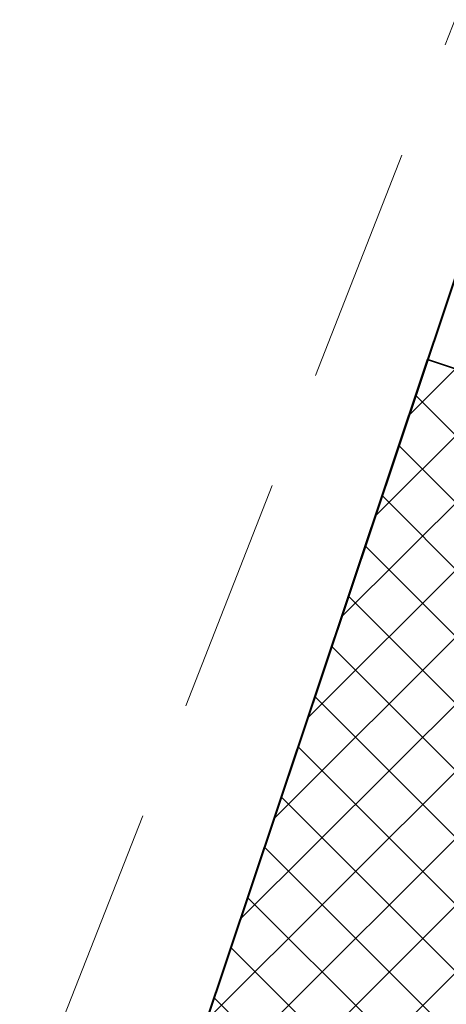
# Model space of a CAD drawing. Header units: metres. Extents: x 6599594 to 6600699, y 5687867 to 5691114.
# Tile 164 of 256: x 6599935 to 6599936.81, y 5688839.24 to 5688843.4. Entities that reach past the tile are written whole.
import ezdxf

# ---------------------------------------------------------------- set-up
doc = ezdxf.new("R2010")
doc.units = ezdxf.units.M
doc.header["$MEASUREMENT"] = 0
for name, pattern in [('1', [0]), ('3_EGBZ', [1.5, 1, -0.5]), ('BTO', [0]), ('BUG', [1.5, 1, -0.5]), ('L_0_04', [1.5, 1, -0.5])]:
    doc.linetypes.add(name, pattern=pattern)
for name, color, linetype, lineweight in [('_dren', 30, '3_EGBZ', 40), ('_kolor chodnik', 50, '1', 5), ('_kolor jezdnia', 4, '1', 0), ('_kolor pobocze', 211, '1', 5), ('_kolor zjazdy kostka', 7, '1', 5), ('_kolor zjazdy tłuczeń', 30, '1', 5), ('_kolor ścieżka @ 1', 10, '1', 0), ('_kraweznik', 7, 'CONTINUOUS', 35), ('_obrzeze', 10, 'BUG', 35), ('_podział mój', 201, 'BTO', 40), ('OT_ZagospodarowanieTerenu', 7, 'CONTINUOUS', 0)]:
    doc.layers.add(name, color=color, linetype=linetype, lineweight=lineweight)
pattern_1 = [(45, (0, 0), (-0.1414213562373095, 0.1414213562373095), []), (135, (0, 0), (-0.1414213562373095, -0.1414213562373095), [])]

# ---------------------------------------------------------------- blocks, each defined once
blk = doc.blocks.new('hhh')
at = {"layer": '_podział mój'}
blk.add_line((6600012.715234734, 5689068.962127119), (6599853.466151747, 5688593.232024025), dxfattribs=at)

msp = doc.modelspace()

# ---------------------------------------------------------------- hatches: boundary and pattern name
at = {"layer": '_kolor chodnik'}
h = msp.add_hatch(dxfattribs=at)
h.set_pattern_fill('ANSI37', color=256, scale=1.6)
h.set_pattern_definition(pattern_1)
h.paths.add_polyline_path([(6599849.938171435, 5688542.085872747), (6599852.232147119, 5688548.938742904), (6599853.573135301, 5688548.489851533), (6599853.827082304, 5688549.248475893), (6599851.793849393, 5688549.929093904), (6599849.895278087, 5688548.982823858), (6599847.823506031, 5688542.793750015)])
edge = h.paths.add_edge_path()
edge.add_line((6600018.106075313, 5689087.454911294), (6600022.42781917, 5689091.229234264))
edge.add_line((6600022.42781917, 5689091.229234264), (6600020.233254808, 5689093.742094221))
edge.add_line((6600020.233254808, 5689093.742094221), (6600017.159471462, 5689091.057656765))
edge.add_arc((6600023.275194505, 5689085.385140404), 8.34143334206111, 137.1531558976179, 148.8016577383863)
edge.add_line((6600016.140105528, 5689089.706021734), (6600018.106075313, 5689087.454911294))
h.paths.add_polyline_path([(6600038.501784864, 5689187.59229436), (6600037.906968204, 5689187.700586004), (6600037.638296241, 5689186.224843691), (6600038.240083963, 5689186.115282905)])
h.paths.add_polyline_path([(6600069.098302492, 5689360.276020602), (6600068.321239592, 5689360.413462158), (6600068.064048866, 5689358.936495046), (6600068.836639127, 5689358.799546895)])
h.paths.add_polyline_path([(6600082.393785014, 5689362.950258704), (6600082.941124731, 5689366.103121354), (6600081.481377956, 5689366.361351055), (6600080.923159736, 5689363.210828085)])
h.paths.add_polyline_path([(6600074.022236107, 5689388.065861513), (6600072.983907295, 5689388.249860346), (6600072.723374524, 5689386.772538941), (6600073.760538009, 5689386.588865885)])
h.paths.add_polyline_path([(6600105.602402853, 5689486.45426531), (6600106.738797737, 5689489.760539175), (6600105.28818975, 5689490.281952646), (6600104.132785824, 5689486.965912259)])
h.paths.add_polyline_path([(6600132.519778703, 5689678.737346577), (6600131.636986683, 5689678.922259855), (6600131.330470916, 5689677.453953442), (6600132.212256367, 5689677.269208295)])
h.paths.add_polyline_path([(6600156.649397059, 5689798.7449027), (6600156.48800471, 5689797.95886096), (6600157.450195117, 5689797.757316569), (6600157.615023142, 5689798.542205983)])
h.paths.add_polyline_path([(6600189.055358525, 5689948.643107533), (6600187.902868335, 5689948.884512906), (6600187.600024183, 5689947.417400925), (6600188.748131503, 5689947.176379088)])
edge = h.paths.add_edge_path()
edge.add_line((6600204.459383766, 5690032.969035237), (6600204.153258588, 5690031.227801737))
edge.add_arc((6600202.328347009, 5690027.299936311), 4.331100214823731, 41.853001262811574, 65.08011546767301, ccw=False)
edge.add_arc((6600032.903931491, 5690051.979071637), 174.020003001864, 352.8070218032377, 353.495463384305)
edge.add_arc((6600202.372679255, 5690027.343587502), 5.999999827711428, 55.12102442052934, 69.64815978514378)
edge = h.paths.add_edge_path()
edge.add_line((6600205.046027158, 5690040.265402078), (6600204.972740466, 5690038.483452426))
edge.add_arc((6600203.986269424, 5690044.401803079), 5.999999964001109, 279.4630688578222, 294.9140560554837)
edge.add_line((6600206.513819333, 5690038.960158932), (6600206.607027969, 5690041.030672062))
edge.add_arc((6600203.986269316, 5690044.401803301), 4.270000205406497, 284.3702444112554, 307.86193139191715, ccw=False)
edge = h.paths.add_edge_path()
edge.add_arc((6600203.547470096, 5690044.558759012), 6.446878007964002, 324.43500910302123, 356.20133685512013, ccw=False)
edge.add_arc((6600203.986269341, 5690044.401803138), 6.000000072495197, 323.2169970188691, 357.4193489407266)
h.paths.add_polyline_path([(6600208.910055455, 5690121.713696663), (6600208.146285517, 5690121.748120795), (6600207.125602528, 5690121.794124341), (6600209.971605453, 5690121.665851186)])
edge = h.paths.add_edge_path()
edge.add_line((6600238.769818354, 5690481.648294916), (6600240.338176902, 5690490.87374652))
edge.add_line((6600240.338176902, 5690490.87374652), (6600241.251295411, 5690510.829461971))
edge.add_line((6600241.251295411, 5690510.829461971), (6600239.524022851, 5690510.928942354))
edge.add_line((6600239.524022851, 5690510.928942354), (6600238.633343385, 5690491.167757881))
edge.add_line((6600238.633343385, 5690491.167757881), (6600234.579716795, 5690467.661262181))
edge.add_line((6600234.579716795, 5690467.661262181), (6600234.449796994, 5690464.966873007))
edge.add_arc((6600242.443669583, 5690464.607462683), 8.001948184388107, 177.4256737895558, 268.2543056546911)
edge.add_line((6600242.199903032, 5690456.609228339), (6600242.216657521, 5690457.359274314))
edge.add_line((6600242.216657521, 5690457.359274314), (6600242.305257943, 5690458.836738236))
edge.add_arc((6600242.444504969, 5690464.607952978), 5.772894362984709, 177.0298084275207, 268.6178439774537, ccw=False)
edge.add_line((6600236.679365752, 5690464.907083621), (6600236.951876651, 5690470.95443634))
edge.add_line((6600236.951876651, 5690470.95443634), (6600238.15078669, 5690478.210832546))
edge.add_line((6600238.15078669, 5690478.210832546), (6600238.769818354, 5690481.648294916))
h.paths.add_polyline_path([(6600238.769818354, 5690481.648294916), (6600238.15078669, 5690478.210832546), (6600239.670056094, 5690477.930590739), (6600240.266710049, 5690481.376366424)])
edge = h.paths.add_edge_path()
edge.add_line((6600223.366500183, 5690460.339976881), (6600223.278629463, 5690457.997544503))
edge.add_arc((6600220.967166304, 5690465.656339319), 7.999999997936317, 286.7940807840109, 300.2738222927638)
edge.add_line((6600225.000231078, 5690458.747331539), (6600225.240084, 5690461.623695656))
edge.add_arc((6600221.105749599, 5690465.648640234), 5.76999998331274, 293.06724424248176, 315.7681070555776, ccw=False)
edge = h.paths.add_edge_path()
edge.add_arc((6600220.025145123, 5690444.676291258), 5.770000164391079, 37.996647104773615, 59.94382588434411, ccw=False)
edge.add_line((6600224.572175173, 5690448.22839199), (6600224.817793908, 5690451.081798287))
edge.add_arc((6600220.025145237, 5690444.676291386), 7.999999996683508, 53.19588653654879, 68.15166733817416)
edge.add_line((6600223.00235276, 5690452.101669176), (6600222.91504296, 5690449.670427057))
edge = h.paths.add_edge_path()
edge.add_arc((6600221.105749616, 5690465.648640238), 7.999999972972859, 328.0222308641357, 357.0132597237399)
edge.add_line((6600229.094882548, 5690465.23180147), (6600229.218816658, 5690467.593604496))
edge.add_line((6600229.218816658, 5690467.593604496), (6600228.218919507, 5690467.645774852))
edge.add_line((6600228.218919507, 5690467.645774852), (6600227.891778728, 5690461.411918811))
h.paths.add_polyline_path([(6600200.980142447, 5690012.236744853), (6600202.317278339, 5690011.956662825), (6600202.522293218, 5690012.935421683), (6600201.182321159, 5690013.216097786)])
h.paths.add_polyline_path([(6600196.457878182, 5689983.98337835), (6600195.202332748, 5689984.246370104), (6600194.899091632, 5689982.777335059), (6600196.150355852, 5689982.515240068)])
edge = h.paths.add_edge_path()
edge.add_line((6600112.305909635, 5689517.991018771), (6600112.691041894, 5689519.807934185))
edge.add_line((6600112.691041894, 5689519.807934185), (6600113.245521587, 5689522.423769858))
edge.add_line((6600113.245521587, 5689522.423769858), (6600111.553124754, 5689522.782507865))
edge.add_line((6600111.553124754, 5689522.782507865), (6600107.405864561, 5689503.21722655))
edge.add_line((6600107.405864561, 5689503.21722655), (6600099.494506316, 5689480.361667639))
edge.add_line((6600099.494506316, 5689480.361667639), (6600099.182814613, 5689478.891218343))
edge.add_arc((6600107.008997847, 5689477.232359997), 8.000059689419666, 168.0325629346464, 257.7529108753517)
edge.add_line((6600105.311960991, 5689469.414366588), (6600105.784990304, 5689471.593619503))
edge.add_arc((6600107.008927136, 5689477.232314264), 5.769999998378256, 168.0321375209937, 257.7533362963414, ccw=False)
edge.add_line((6600101.364343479, 5689478.42879883), (6600101.647245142, 5689479.76342708))
edge.add_line((6600101.647245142, 5689479.76342708), (6600104.132785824, 5689486.965912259))
edge.add_line((6600104.132785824, 5689486.965912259), (6600105.28818975, 5689490.281952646))
edge.add_line((6600105.28818975, 5689490.281952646), (6600108.240043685, 5689498.809726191))
edge.add_line((6600108.240043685, 5689498.809726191), (6600112.305909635, 5689517.991018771))
h.paths.add_polyline_path([(6600136.009573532, 5689645.499114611), (6600138.333647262, 5689645.012304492), (6600138.661671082, 5689646.578318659), (6600134.869459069, 5689647.372651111)])
at = {"layer": '_kolor jezdnia'}
h = msp.add_hatch(dxfattribs=at)
h.set_pattern_fill('ANSI37', color=4, scale=3.5)
h.set_pattern_definition([(45, (0, 0), (-0.3093592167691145, 0.3093592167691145), []), (135, (0, 0), (-0.3093592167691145, -0.3093592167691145), [])])
edge = h.paths.add_edge_path()
edge.add_line((6599833.066047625, 5688539.933393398), (6599850.649511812, 5688527.983462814))
edge.add_arc((6599857.337592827, 5688536.653968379), 10.95025544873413, 169.5012687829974, 232.3548431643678, ccw=False)
edge.add_arc((6599858.085851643, 5688536.618142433), 11.69295282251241, 162.2507788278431, 169.9967502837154, ccw=False)
edge.add_line((6599846.949484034, 5688540.182754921), (6599847.823506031, 5688542.793750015))
edge.add_line((6599847.823506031, 5688542.793750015), (6599849.895278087, 5688548.982823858))
edge.add_line((6599849.895278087, 5688548.982823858), (6599852.434748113, 5688556.56906746))
edge.add_line((6599852.434748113, 5688556.56906746), (6599928.48625871, 5688783.760284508))
edge.add_line((6599928.48625871, 5688783.760284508), (6599931.025728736, 5688791.34652811))
edge.add_line((6599931.025728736, 5688791.34652811), (6599996.657773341, 5688987.411326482))
edge.add_line((6599996.657773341, 5688987.411326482), (6599999.197243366, 5688994.997570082))
edge.add_line((6599999.197243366, 5688994.997570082), (6600021.930100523, 5689062.908193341))
edge.add_line((6600021.930100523, 5689062.908193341), (6600017.620224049, 5689067.371531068))
edge.add_line((6600017.620224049, 5689067.371531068), (6600016.714558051, 5689064.654078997))
edge.add_line((6600016.714558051, 5689064.654078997), (6600012.423620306, 5689051.835617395))
edge.add_line((6600012.423620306, 5689051.835617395), (6600009.884150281, 5689044.249373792))
edge.add_line((6600009.884150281, 5689044.249373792), (6599977.53516164, 5688947.612159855))
edge.add_line((6599977.53516164, 5688947.612159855), (6599974.995691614, 5688940.025916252))
edge.add_line((6599974.995691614, 5688940.025916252), (6599942.096912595, 5688841.746295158))
edge.add_line((6599942.096912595, 5688841.746295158), (6599939.557442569, 5688834.160051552))
edge.add_line((6599939.557442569, 5688834.160051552), (6599882.679288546, 5688664.246042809))
edge.add_line((6599882.679288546, 5688664.246042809), (6599880.139818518, 5688656.659799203))
edge.add_line((6599880.139818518, 5688656.659799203), (6599852.46454386, 5688573.984527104))
edge.add_line((6599852.46454386, 5688573.984527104), (6599842.470137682, 5688544.127903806))
edge.add_arc((6599835.706422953, 5688546.652910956), 7.219660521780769, 248.5480913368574, 339.52856074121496, ccw=False)
h.paths.add_polyline_path([(6600044.653202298, 5689172.271628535), (6600046.276244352, 5689181.431901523), (6600047.759199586, 5689189.801539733), (6600051.0603021, 5689208.432603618), (6600052.368792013, 5689215.817578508), (6600054.808584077, 5689229.587499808), (6600056.11707399, 5689236.972474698), (6600057.346666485, 5689243.912161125), (6600058.655146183, 5689251.297078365), (6600058.831439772, 5689252.292060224), (6600060.098987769, 5689259.445963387), (6600060.139929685, 5689259.677035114), (6600061.407468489, 5689266.830886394), (6600072.329030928, 5689328.470998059), (6600073.637511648, 5689335.855921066), (6600077.337304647, 5689356.73715072), (6600078.820259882, 5689365.106788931), (6600081.142794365, 5689378.214921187), (6600082.538516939, 5689386.092227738), (6600095.187867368, 5689457.483787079), (6600091.082877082, 5689465.8405575), (6600089.043088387, 5689454.328211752), (6600087.870641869, 5689447.711051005), (6600087.560133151, 5689445.958573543), (6600086.562151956, 5689440.326076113), (6600082.433200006, 5689417.022719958), (6600080.95024477, 5689408.65308175), (6600077.202698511, 5689387.502337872), (6600075.719743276, 5689379.132699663), (6600073.469199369, 5689366.430874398), (6600071.986244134, 5689358.061236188), (6600069.98686466, 5689346.776955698), (6600068.591142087, 5689338.899649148), (6600065.559290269, 5689321.78820693), (6600064.163567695, 5689313.910900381), (6600059.719426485, 5689288.828650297), (6600058.323703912, 5689280.951343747), (6600057.563846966, 5689276.662793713), (6600056.168124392, 5689268.785487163), (6600054.804920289, 5689261.091711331), (6600053.409197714, 5689253.21440478), (6600053.264817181, 5689252.399536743), (6600051.869094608, 5689244.522230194), (6600051.183555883, 5689240.653124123), (6600049.787833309, 5689232.775817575), (6600046.593849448, 5689214.749319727), (6600045.198126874, 5689206.872013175), (6600044.41754409, 5689202.466488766), (6600042.934588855, 5689194.096850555), (6600036.429952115, 5689157.38538759), (6600034.946996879, 5689149.01574938), (6600030.579776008, 5689124.367629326), (6600027.529365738, 5689107.151445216), (6600024.895072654, 5689094.014582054), (6600030.583685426, 5689094.264316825), (6600032.945013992, 5689106.191885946), (6600043.170247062, 5689163.901990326)])
edge = h.paths.add_edge_path()
edge.add_line((6600111.106812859, 5689535.144351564), (6600111.256844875, 5689535.85214863))
edge.add_line((6600111.256844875, 5689535.85214863), (6600112.915748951, 5689543.678261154))
edge.add_line((6600112.915748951, 5689543.678261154), (6600117.304772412, 5689564.384094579))
edge.add_line((6600117.304772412, 5689564.384094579), (6600119.067357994, 5689572.699339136))
edge.add_line((6600119.067357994, 5689572.699339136), (6600120.087667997, 5689577.512794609))
edge.add_line((6600120.087667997, 5689577.512794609), (6600121.642890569, 5689584.849775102))
edge.add_line((6600121.642890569, 5689584.849775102), (6600128.436769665, 5689616.900852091))
edge.add_line((6600128.436769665, 5689616.900852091), (6600129.991992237, 5689624.237832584))
edge.add_line((6600129.991992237, 5689624.237832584), (6600132.660554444, 5689636.827148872))
edge.add_line((6600132.660554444, 5689636.827148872), (6600133.208838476, 5689639.444704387))
edge.add_line((6600133.208838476, 5689639.444704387), (6600134.848957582, 5689647.274775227))
edge.add_line((6600134.848957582, 5689647.274775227), (6600138.97649476, 5689666.979995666))
edge.add_line((6600138.97649476, 5689666.979995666), (6600140.51410642, 5689674.320687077))
edge.add_line((6600140.51410642, 5689674.320687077), (6600145.209128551, 5689696.735129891))
edge.add_line((6600145.209128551, 5689696.735129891), (6600146.746740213, 5689704.075821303))
edge.add_line((6600146.746740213, 5689704.075821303), (6600151.462308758, 5689726.588354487))
edge.add_line((6600151.462308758, 5689726.588354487), (6600152.999920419, 5689733.929045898))
edge.add_line((6600152.999920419, 5689733.929045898), (6600155.244070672, 5689744.642813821))
edge.add_line((6600155.244070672, 5689744.642813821), (6600156.781682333, 5689751.983505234))
edge.add_line((6600156.781682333, 5689751.983505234), (6600161.635515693, 5689775.156126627))
edge.add_line((6600161.635515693, 5689775.156126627), (6600163.378142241, 5689783.475576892))
edge.add_line((6600163.378142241, 5689783.475576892), (6600163.850769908, 5689785.731942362))
edge.add_line((6600163.850769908, 5689785.731942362), (6600167.028500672, 5689800.902704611))
edge.add_line((6600167.028500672, 5689800.902704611), (6600179.49088801, 5689860.399222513))
edge.add_line((6600179.49088801, 5689860.399222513), (6600181.233514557, 5689868.718672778))
edge.add_line((6600181.233514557, 5689868.718672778), (6600181.84713393, 5689871.648144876))
edge.add_line((6600181.84713393, 5689871.648144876), (6600183.384745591, 5689878.988836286))
edge.add_line((6600183.384745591, 5689878.988836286), (6600184.935818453, 5689886.393792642))
edge.add_line((6600184.935818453, 5689886.393792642), (6600186.575937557, 5689894.223863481))
edge.add_line((6600186.575937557, 5689894.223863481), (6600194.05133812, 5689929.912074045))
edge.add_line((6600194.05133812, 5689929.912074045), (6600195.691457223, 5689937.742144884))
edge.add_line((6600195.691457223, 5689937.742144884), (6600202.915799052, 5689972.231779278))
edge.add_line((6600202.915799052, 5689972.231779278), (6600204.555918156, 5689980.061850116))
edge.add_line((6600204.555918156, 5689980.061850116), (6600206.062781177, 5689987.255744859))
edge.add_line((6600206.062781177, 5689987.255744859), (6600207.702900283, 5689995.085815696))
edge.add_line((6600207.702900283, 5689995.085815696), (6600210.232559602, 5690007.162628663))
edge.add_line((6600210.232559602, 5690007.162628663), (6600211.694938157, 5690014.144150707))
edge.add_arc((6600028.177652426, 5690052.584442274), 187.5000004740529, 348.1696294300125, 357.4195276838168)
edge.add_line((6600215.487522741, 5690044.142720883), (6600208.310270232, 5690026.480446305))
edge.add_arc((6600032.903933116, 5690051.97907145), 177.2500013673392, 348.1696294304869, 351.7289130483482, ccw=False)
edge.add_line((6600206.38894146, 5690015.640182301), (6600205.966941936, 5690013.625519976))
edge.add_line((6600205.966941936, 5690013.625519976), (6600204.326822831, 5690005.795449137))
edge.add_line((6600204.326822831, 5690005.795449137), (6600197.076961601, 5689971.183982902))
edge.add_line((6600197.076961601, 5689971.183982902), (6600195.334335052, 5689962.864532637))
edge.add_line((6600195.334335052, 5689962.864532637), (6600193.44722506, 5689953.855305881))
edge.add_line((6600193.44722506, 5689953.855305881), (6600191.909227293, 5689946.512771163))
edge.add_line((6600191.909227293, 5689946.512771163), (6600185.496844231, 5689915.899498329))
edge.add_line((6600185.496844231, 5689915.899498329), (6600183.856521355, 5689908.068454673))
edge.add_line((6600183.856521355, 5689908.068454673), (6600182.066605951, 5689899.523243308))
edge.add_line((6600182.066605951, 5689899.523243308), (6600180.32407057, 5689891.204228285))
edge.add_line((6600180.32407057, 5689891.204228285), (6600174.320344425, 5689862.541919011))
edge.add_line((6600174.320344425, 5689862.541919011), (6600172.577809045, 5689854.222903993))
edge.add_line((6600172.577809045, 5689854.222903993), (6600163.663810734, 5689811.666703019))
edge.add_line((6600163.663810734, 5689811.666703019), (6600162.023782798, 5689803.837067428))
edge.add_line((6600162.023782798, 5689803.837067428), (6600160.924220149, 5689798.587659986))
edge.add_line((6600160.924220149, 5689798.587659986), (6600159.279208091, 5689790.734229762))
edge.add_line((6600159.279208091, 5689790.734229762), (6600157.107250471, 5689780.365115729))
edge.add_line((6600157.107250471, 5689780.365115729), (6600155.462238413, 5689772.511685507))
edge.add_line((6600155.462238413, 5689772.511685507), (6600153.380318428, 5689762.572418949))
edge.add_line((6600153.380318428, 5689762.572418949), (6600151.735124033, 5689754.718118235))
edge.add_line((6600151.735124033, 5689754.718118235), (6600148.586504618, 5689739.686336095))
edge.add_line((6600148.586504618, 5689739.686336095), (6600146.885007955, 5689731.563243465))
edge.add_line((6600146.885007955, 5689731.563243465), (6600141.75088822, 5689707.052510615))
edge.add_line((6600141.75088822, 5689707.052510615), (6600140.110896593, 5689699.223048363))
edge.add_line((6600140.110896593, 5689699.223048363), (6600133.483561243, 5689667.583574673))
edge.add_line((6600133.483561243, 5689667.583574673), (6600131.860394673, 5689659.834436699))
edge.add_line((6600131.860394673, 5689659.834436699), (6600131.740984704, 5689659.26436315))
edge.add_line((6600131.740984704, 5689659.26436315), (6600130.117814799, 5689651.515209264))
edge.add_line((6600130.117814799, 5689651.515209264), (6600127.27873359, 5689637.961189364))
edge.add_line((6600127.27873359, 5689637.961189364), (6600126.924568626, 5689636.290366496))
edge.add_line((6600126.924568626, 5689636.290366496), (6600125.166244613, 5689627.995226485))
edge.add_line((6600125.166244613, 5689627.995226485), (6600118.009503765, 5689594.232298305))
edge.add_line((6600118.009503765, 5689594.232298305), (6600116.25117975, 5689585.937158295))
edge.add_line((6600116.25117975, 5689585.937158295), (6600113.665314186, 5689573.737975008))
edge.add_line((6600113.665314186, 5689573.737975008), (6600111.898534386, 5689565.402943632))
edge.add_line((6600111.898534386, 5689565.402943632), (6600104.889982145, 5689532.339115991))
edge.add_line((6600104.889982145, 5689532.339115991), (6600103.22663594, 5689524.492047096))
edge.add_line((6600103.22663594, 5689524.492047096), (6600096.623876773, 5689493.342605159))
edge.add_line((6600096.623876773, 5689493.342605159), (6600094.968986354, 5689485.535427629))
edge.add_line((6600094.968986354, 5689485.535427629), (6600094.300101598, 5689482.379870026))
edge.add_line((6600094.300101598, 5689482.379870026), (6600099.182814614, 5689478.891218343))
edge.add_line((6600099.182814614, 5689478.891218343), (6600099.494506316, 5689480.361667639))
edge.add_line((6600099.494506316, 5689480.361667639), (6600111.106812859, 5689535.144351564))
edge = h.paths.add_edge_path()
edge.add_arc((6600239.213891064, 5690851.400367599), 10.00000000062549, -2.8342403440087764, 76.13703556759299, ccw=False)
edge.add_line((6600249.201658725, 5690850.905901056), (6600249.082723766, 5690848.503524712))
edge.add_line((6600249.082723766, 5690848.503524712), (6600247.016487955, 5690806.767468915))
edge.add_line((6600247.016487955, 5690806.767468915), (6600246.092398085, 5690789.152178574))
edge.add_line((6600246.092398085, 5690789.152178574), (6600233.768116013, 5690572.015170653))
edge.add_line((6600233.768116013, 5690572.015170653), (6600228.959056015, 5690465.296202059))
edge.add_line((6600228.959056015, 5690465.296202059), (6600234.588724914, 5690465.017134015))
edge.add_line((6600234.588724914, 5690465.017134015), (6600239.262540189, 5690571.767576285))
edge.add_line((6600239.262540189, 5690571.767576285), (6600252.50503885, 5690806.400146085))
edge.add_line((6600252.50503885, 5690806.400146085), (6600254.569211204, 5690848.094521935))
edge.add_arc((6600262.559425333, 5690847.6989487), 7.999999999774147, 76.13703557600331, 177.1657596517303, ccw=False)
edge.add_line((6600264.476229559, 5690855.465921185), (6600241.609896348, 5690861.109083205))
edge = h.paths.add_edge_path()
edge.add_line((6600250.031475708, 5690451.625307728), (6600250.231741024, 5690455.772579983))
edge.add_line((6600250.231741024, 5690455.772579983), (6600246.257763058, 5690456.417303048))
edge.add_line((6600246.257763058, 5690456.417303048), (6600242.171761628, 5690456.61060902))
edge.add_arc((6600242.563100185, 5690464.586983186), 7.985968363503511, 176.9123644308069, 267.1911945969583, ccw=False)
edge.add_line((6600234.588724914, 5690465.017134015), (6600228.959056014, 5690465.296202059))
edge.add_arc((6600220.965133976, 5690465.657286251), 8.002072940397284, 267.8289300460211, 357.413716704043, ccw=False)
edge.add_line((6600220.661989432, 5690457.660957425), (6600212.406915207, 5690458.119572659))
edge.add_line((6600212.406915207, 5690458.119572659), (6600208.431872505, 5690457.817501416))
edge.add_line((6600208.431872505, 5690457.817501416), (6600208.233912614, 5690454.548331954))
edge.add_line((6600208.233912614, 5690454.548331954), (6600212.129565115, 5690453.127270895))
edge.add_line((6600212.129565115, 5690453.127270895), (6600218.640548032, 5690452.76554962))
edge.add_line((6600218.640548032, 5690452.76554962), (6600216.486747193, 5690452.885205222))
edge.add_line((6600216.486747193, 5690452.885205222), (6600220.468905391, 5690452.663974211))
edge.add_arc((6600220.025145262, 5690444.676291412), 7.99999997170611, -0.3386579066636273, 86.8201700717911, ccw=False)
edge.add_line((6600228.025005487, 5690444.629006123), (6600227.803602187, 5690439.649256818))
edge.add_line((6600227.803602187, 5690439.649256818), (6600226.885525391, 5690435.936828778))
edge.add_line((6600226.885525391, 5690435.936828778), (6600225.534849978, 5690405.967249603))
edge.add_line((6600225.534849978, 5690405.967249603), (6600226.115199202, 5690402.187514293))
edge.add_line((6600226.115199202, 5690402.187514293), (6600213.445139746, 5690121.008786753))
edge.add_line((6600213.445139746, 5690121.008786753), (6600213.352800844, 5690118.960058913))
edge.add_line((6600213.352800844, 5690118.960058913), (6600209.980184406, 5690044.131649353))
edge.add_arc((6600203.98626942, 5690044.401803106), 5.999999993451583, 257.4162346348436, 357.41934921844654, ccw=False)
edge.add_line((6600202.679069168, 5690038.545931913), (6600201.589735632, 5690033.666039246))
edge.add_line((6600201.589735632, 5690033.666039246), (6600203.67987942, 5690033.199458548))
edge.add_arc((6600202.372679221, 5690027.343587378), 5.999999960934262, -8.27108729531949, 77.41623506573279, ccw=False)
edge.add_line((6600208.310270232, 5690026.480446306), (6600215.487522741, 5690044.142720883))
edge.add_line((6600215.487522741, 5690044.142720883), (6600216.199687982, 5690059.9446614))
edge.add_line((6600216.199687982, 5690059.9446614), (6600216.537356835, 5690067.437056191))
edge.add_line((6600216.537356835, 5690067.437056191), (6600223.893528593, 5690230.66011469))
edge.add_line((6600223.893528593, 5690230.66011469), (6600224.231197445, 5690238.152509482))
edge.add_line((6600224.231197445, 5690238.152509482), (6600233.507835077, 5690443.987992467))
edge.add_arc((6600241.499722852, 5690443.627812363), 7.999999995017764, 87.29208981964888, 177.4195277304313, ccw=False)
edge.add_line((6600241.877677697, 5690451.618879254), (6600246.021541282, 5690451.422886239))
edge.add_line((6600246.021541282, 5690451.422886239), (6600246.427694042, 5690451.44338883))
edge.add_line((6600246.427694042, 5690451.44338883), (6600246.79397003, 5690451.461878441))
edge.add_line((6600246.79397003, 5690451.461878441), (6600250.031475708, 5690451.625307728))
edge = h.paths.add_edge_path()
edge.add_line((6600007.33756506, 5689086.20374581), (6600006.980466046, 5689080.740822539))
edge.add_line((6600006.980466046, 5689080.740822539), (6600007.229745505, 5689080.720859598))
edge.add_line((6600007.229745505, 5689080.720859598), (6600008.093335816, 5689080.601653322))
edge.add_line((6600008.093335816, 5689080.601653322), (6600008.702681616, 5689080.53831051))
edge.add_arc((6600008.140193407, 5689070.554142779), 9.999999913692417, -18.557800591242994, 86.77547804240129, ccw=False)
edge.add_line((6600017.620224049, 5689067.371531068), (6600021.930100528, 5689062.908193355))
edge.add_arc((6599734.83819726, 5689159.011261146), 302.7499967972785, 341.4922000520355, 343.8640860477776)
edge.add_arc((6600034.895369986, 5689072.315877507), 9.581213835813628, 98.63328270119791, 164.5273290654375, ccw=False)
edge.add_line((6600033.457137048, 5689081.788529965), (6600033.832640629, 5689081.798737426))
edge.add_line((6600033.832640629, 5689081.798737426), (6600034.422462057, 5689082.05700874))
edge.add_line((6600034.422462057, 5689082.05700874), (6600036.833623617, 5689082.139040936))
edge.add_line((6600036.833623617, 5689082.139040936), (6600036.730225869, 5689087.148851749))
edge.add_line((6600036.730225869, 5689087.148851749), (6600036.579860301, 5689087.134303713))
edge.add_arc((6600036.479565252, 5689093.136286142), 6.002820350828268, 169.1687651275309, 270.9573417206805, ccw=False)
edge.add_line((6600030.583685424, 5689094.264316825), (6600024.895072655, 5689094.014582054))
edge.add_arc((6600015.200558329, 5689096.162123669), 9.929528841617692, 271.0943432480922, 347.5094668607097, ccw=False)
edge.add_arc((6600014.909438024, 5689089.646776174), 3.446070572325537, 264.4236009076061, 278.0194998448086, ccw=False)
edge.add_line((6600014.574573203, 5689086.217014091), (6600014.299554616, 5689086.232508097))
edge.add_line((6600014.299554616, 5689086.232508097), (6600010.474232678, 5689086.448019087))
edge.add_line((6600010.474232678, 5689086.448019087), (6600007.33756506, 5689086.20374581))
edge = h.paths.add_edge_path()
edge.add_line((6600105.490725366, 5689463.953528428), (6600106.927559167, 5689464.047234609))
edge.add_line((6600106.927559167, 5689464.047234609), (6600107.835, 5689468.66))
edge.add_line((6600107.835, 5689468.66), (6600105.311960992, 5689469.414366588))
edge.add_arc((6600107.008997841, 5689477.232359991), 8.000059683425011, 168.0325628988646, 257.75291091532, ccw=False)
edge.add_line((6600099.182814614, 5689478.891218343), (6600094.300101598, 5689482.379870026))
edge.add_arc((6600586.245114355, 5689378.104238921), 502.8750369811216, 168.032376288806, 169.9522165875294)
edge.add_line((6600091.082877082, 5689465.8405575), (6600095.187867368, 5689457.483787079))
edge.add_arc((6600103.065173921, 5689456.088064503), 8.000000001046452, 77.7533362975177, 169.9524553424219, ccw=False)
edge.add_line((6600104.762140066, 5689463.906012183), (6600105.490725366, 5689463.953528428))
at = {"layer": '_kolor pobocze'}
h = msp.add_hatch(dxfattribs=at)
h.set_pattern_fill('ANSI37', color=256, scale=1.6)
h.set_pattern_definition(pattern_1)
edge = h.paths.add_edge_path()
edge.add_line((6600035.926965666, 5689101.569442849), (6600036.046865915, 5689102.311543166))
edge.add_arc((6600058.171848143, 5689233.778275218), 133.3154772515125, 259.4578941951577, 260.4470163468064, ccw=False)
edge.add_line((6600033.780707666, 5689102.713067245), (6600032.142559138, 5689101.847662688))
edge.add_arc((6599734.838175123, 5689159.011266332), 302.7500195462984, 347.6801154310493, 349.11639019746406, ccw=False)
edge.add_arc((6600036.478170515, 5689093.133441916), 6.000000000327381, 167.68011541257, 271.5571101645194)
edge.add_line((6600036.64121064, 5689087.1356575), (6600036.730491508, 5689087.137804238))
edge.add_line((6600036.730491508, 5689087.137804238), (6600036.712463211, 5689087.887583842))
edge.add_line((6600036.712463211, 5689087.887583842), (6600036.559840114, 5689087.884077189))
edge.add_arc((6600036.482532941, 5689093.14290691), 5.259397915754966, 170.6455005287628, 270.8422131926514, ccw=False)
edge.add_arc((6600545.796425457, 5688991.216220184), 524.6691769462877, 167.9170060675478, 168.7028219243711, ccw=False)
edge.add_line((6600032.751078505, 5689101.044345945), (6600034.011432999, 5689101.917298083))
edge.add_line((6600034.011432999, 5689101.917298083), (6600035.926965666, 5689101.569442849))
edge = h.paths.add_edge_path()
edge.add_line((6600002.828843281, 5688994.032881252), (6600003.066918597, 5688994.74409159))
edge.add_line((6600003.066918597, 5688994.74409159), (6600001.227880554, 5688995.359703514))
edge.add_line((6600001.227880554, 5688995.359703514), (6600000.55876659, 5688996.702196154))
edge.add_line((6600000.55876659, 5688996.702196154), (6600022.641310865, 5689062.67011804))
edge.add_arc((6599734.838193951, 5689159.011262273), 303.5000002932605, 341.4922000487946, 343.8640860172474)
edge.add_arc((6600035.267451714, 5689072.092773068), 9.250000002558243, 91.55711016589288, 163.8640860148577, ccw=False)
edge.add_line((6600035.016098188, 5689081.339357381), (6600036.868703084, 5689081.389717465))
edge.add_line((6600036.868703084, 5689081.389717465), (6600036.850674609, 5689082.139504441))
edge.add_line((6600036.850674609, 5689082.139504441), (6600034.99571817, 5689082.089080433))
edge.add_arc((6600035.267451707, 5689072.092773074), 9.999999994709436, 91.55711014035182, 163.8640860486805)
edge.add_arc((6599734.838192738, 5689159.011262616), 302.7500015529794, 341.4922000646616, 343.8640860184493, ccw=False)
edge.add_line((6600021.930100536, 5689062.908193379), (6599999.748942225, 5688996.645678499))
edge.add_line((6599999.748942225, 5688996.645678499), (6600000.695212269, 5688994.747107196))
edge.add_line((6600000.695212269, 5688994.747107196), (6600002.828843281, 5688994.032881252))
h.paths.add_polyline_path([(6599971.7492186, 5688907.297112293), (6599971.084233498, 5688908.631320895), (6599997.822068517, 5688988.526766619), (6599999.164561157, 5688989.195880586), (6600001.003599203, 5688988.580268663), (6600001.241674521, 5688989.291479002), (6599999.108043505, 5688990.005704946), (6599997.209472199, 5688989.059434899), (6599970.270280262, 5688908.583087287), (6599971.216550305, 5688906.684515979), (6599973.350181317, 5688905.970290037), (6599973.588256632, 5688906.681500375)])
h.paths.add_polyline_path([(6599932.504667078, 5688790.060553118), (6599931.835553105, 5688791.403045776), (6599968.343406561, 5688900.4641754), (6599969.685899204, 5688901.133289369), (6599971.524937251, 5688900.517677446), (6599971.763012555, 5688901.228887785), (6599969.629381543, 5688901.94311373), (6599967.730810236, 5688900.996843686), (6599931.025728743, 5688791.34652811), (6599931.971998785, 5688789.447956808), (6599934.105629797, 5688788.73373086), (6599934.343705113, 5688789.4449412)])
at = {"layer": '_kolor zjazdy kostka'}
h = msp.add_hatch(dxfattribs=at)
h.set_pattern_fill('ANSI37', color=256, scale=1.6)
h.set_pattern_definition(pattern_1)
h.paths.add_polyline_path([(6600244.137440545, 5690813.934732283), (6600242.369522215, 5690814.022127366), (6600242.097568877, 5690808.528921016), (6600243.865482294, 5690808.441426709)])
h.paths.add_polyline_path([(6600247.012128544, 5690806.679412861), (6600247.442736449, 5690815.377295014), (6600247.393289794, 5690814.378518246), (6600247.113277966, 5690808.722537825)])
h.paths.add_polyline_path([(6600242.297085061, 5690788.088808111), (6600240.958726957, 5690788.155683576), (6600240.648818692, 5690782.664569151), (6600241.987258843, 5690782.599147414)])
h.paths.add_polyline_path([(6600245.558275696, 5690780.919298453), (6600246.037231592, 5690789.405686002), (6600244.985820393, 5690788.453468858), (6600244.612601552, 5690781.981345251)])
h.paths.add_polyline_path([(6600241.348405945, 5690723.711515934), (6600242.272017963, 5690722.691689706), (6600242.749709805, 5690731.155680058), (6600241.698138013, 5690730.203317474), (6600241.472690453, 5690726.27550499)])
h.paths.add_polyline_path([(6600225.772794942, 5690394.589141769), (6600224.731429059, 5690393.637598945), (6600224.461246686, 5690387.644646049), (6600225.412923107, 5690386.603142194)])
h.paths.add_polyline_path([(6600223.012390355, 5690333.280720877), (6600223.372595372, 5690341.272607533), (6600222.32835346, 5690340.318436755), (6600222.058239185, 5690334.324941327)])
h.paths.add_polyline_path([(6600215.496388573, 5690166.390602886), (6600215.856593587, 5690174.382489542), (6600214.812834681, 5690173.428760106), (6600214.542018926, 5690167.435062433)])
h.paths.add_polyline_path([(6600212.446537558, 5690121.053392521), (6600213.399499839, 5690120.010473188), (6600213.788744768, 5690128.503024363), (6600212.745135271, 5690127.54943145)])
h.paths.add_polyline_path([(6600209.977420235, 5690121.665589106), (6600210.225142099, 5690127.162117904), (6600207.346107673, 5690127.291879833), (6600207.119593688, 5690121.794395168)])
h.paths.add_polyline_path([(6600207.950178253, 5690070.725854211), (6600204.880846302, 5690070.828947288), (6600204.643784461, 5690065.333808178), (6600207.702521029, 5690065.204598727)])
h.paths.add_polyline_path([(6600200.981479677, 5690012.236464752), (6600199.969248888, 5690007.339980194), (6600201.282587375, 5690007.064882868), (6600202.31726072, 5690011.956666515)])
h.paths.add_polyline_path([(6600193.613960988, 5689970.406358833), (6600192.398010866, 5689970.660657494), (6600191.286205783, 5689965.274578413), (6600192.486379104, 5689965.023185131)])
h.paths.add_polyline_path([(6600189.061271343, 5689948.671423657), (6600189.98413328, 5689953.050774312), (6600188.818902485, 5689953.32186217), (6600187.908781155, 5689948.91282903)])
h.paths.add_polyline_path([(6600180.976201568, 5689915.317449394), (6600179.952861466, 5689910.421322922), (6600181.008474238, 5689910.200199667), (6600182.033843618, 5689915.09540201)])
h.paths.add_polyline_path([(6600176.508279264, 5689893.538690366), (6600177.476023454, 5689893.335973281), (6600178.603605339, 5689898.719146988), (6600177.636002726, 5689898.922290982)])
h.paths.add_polyline_path([(6600179.28182965, 5689859.401159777), (6600180.522246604, 5689860.211927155), (6600181.057490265, 5689860.561775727), (6600183.598022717, 5689860.029600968), (6600184.726606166, 5689865.412570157), (6600182.186324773, 5689865.943033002), (6600181.604764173, 5689866.832779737), (6600181.024456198, 5689867.720610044)])
h.paths.add_polyline_path([(6600160.200810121, 5689810.862606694), (6600159.232772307, 5689811.065842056), (6600158.207991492, 5689806.171529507), (6600159.175735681, 5689805.968812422)])
h.paths.add_polyline_path([(6600156.49391753, 5689797.987177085), (6600155.463416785, 5689793.068691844), (6600156.431160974, 5689792.865974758), (6600157.461419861, 5689797.784520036)])
edge = h.paths.add_edge_path()
edge.add_arc((6600173.111981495, 5689800.679690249), 5.999999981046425, 204.673115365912, 239.5411154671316, ccw=False)
edge.add_arc((6600173.162096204, 5689800.685330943), 6.047914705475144, 168.3203586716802, 204.5234866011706, ccw=False)
edge.add_line((6600167.239404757, 5689801.9096668), (6600163.651667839, 5689784.781499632))
edge.add_arc((6600169.524220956, 5689783.551410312), 5.999999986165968, 139.2146049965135, 168.1696294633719, ccw=False)
edge.add_arc((6600169.524220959, 5689783.551410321), 5.999999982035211, 96.80962310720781, 139.2146050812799, ccw=False)
edge.add_line((6600168.812796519, 5689789.509083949), (6600170.070461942, 5689795.507731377))
h.paths.add_polyline_path([(6600163.526364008, 5689776.866746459), (6600166.051243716, 5689776.337874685), (6600167.179826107, 5689781.720838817), (6600164.653945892, 5689782.249920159), (6600163.941148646, 5689783.340449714), (6600163.493329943, 5689784.025580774), (6600161.750703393, 5689775.706130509), (6600162.438017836, 5689776.155376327)])
h.paths.add_polyline_path([(6600152.614191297, 5689774.643430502), (6600153.639138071, 5689779.536616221), (6600152.646757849, 5689779.744928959), (6600151.646447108, 5689774.846147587)])
h.paths.add_polyline_path([(6600150.121074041, 5689767.466820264), (6600148.177624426, 5689758.16795459), (6600149.115997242, 5689757.971390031), (6600151.066362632, 5689767.268392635)])
h.paths.add_polyline_path([(6600142.970741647, 5689739.332500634), (6600141.888449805, 5689734.142420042), (6600144.036614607, 5689733.695518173), (6600145.123068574, 5689738.882330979)])
h.paths.add_polyline_path([(6600136.256357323, 5689701.052153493), (6600137.154085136, 5689700.864096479), (6600138.287960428, 5689706.274871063), (6600137.386492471, 5689706.464182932)])
h.paths.add_polyline_path([(6600130.081494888, 5689667.099389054), (6600129.212847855, 5689667.281639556), (6600128.083282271, 5689661.898895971), (6600128.953953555, 5689661.716447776)])
h.paths.add_polyline_path([(6600128.397394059, 5689659.030340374), (6600127.554144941, 5689659.207226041), (6600126.49340855, 5689653.810049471), (6600127.269860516, 5689653.647397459)])
h.paths.add_polyline_path([(6600134.990411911, 5689640.633636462), (6600137.30714639, 5689640.148363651), (6600138.339560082, 5689645.040620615), (6600136.015486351, 5689645.500958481), (6600135.435178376, 5689646.388788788), (6600134.8548704, 5689647.276619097), (6600133.214751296, 5689639.446548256), (6600134.102581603, 5689640.026856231)])
h.paths.add_polyline_path([(6600122.164164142, 5689634.294831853), (6600121.024067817, 5689628.914244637), (6600122.015114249, 5689628.705875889), (6600123.155614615, 5689634.086346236)])
h.paths.add_polyline_path([(6600114.54207576, 5689593.450769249), (6600113.493359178, 5689593.398339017), (6600112.364315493, 5689588.045694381), (6600113.29076438, 5689587.54753241)])
h.paths.add_polyline_path([(6600110.194543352, 5689572.941097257), (6600109.20781945, 5689573.148880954), (6600108.067717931, 5689567.768269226), (6600109.05014319, 5689567.535215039)])
h.paths.add_polyline_path([(6600119.083213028, 5689565.540446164), (6600119.089125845, 5689565.542290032), (6600121.462438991, 5689565.065690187), (6600122.598093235, 5689570.447168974), (6600120.229622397, 5689570.949214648), (6600119.651446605, 5689571.8119627), (6600119.073270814, 5689572.727655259), (6600117.310757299, 5689564.412754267)])
h.paths.add_polyline_path([(6600101.698666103, 5689532.937884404), (6600100.730666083, 5689533.141679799), (6600099.694214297, 5689528.250234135), (6600100.669121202, 5689528.045267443)])
h.paths.add_polyline_path([(6600094.064021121, 5689496.827028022), (6600093.080194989, 5689497.033910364), (6600092.036590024, 5689492.143967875), (6600093.038865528, 5689491.933250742)])
h.paths.add_polyline_path([(6600083.709836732, 5689453.74980843), (6600082.738586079, 5689448.336231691), (6600084.647281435, 5689448.027407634), (6600085.606840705, 5689453.416583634)])
h.paths.add_polyline_path([(6600084.434394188, 5689446.82589514), (6600083.348896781, 5689447.018140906), (6600082.567374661, 5689442.58660872), (6600083.649300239, 5689442.394910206)])
h.paths.add_polyline_path([(6600078.04194071, 5689410.721110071), (6600078.996952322, 5689416.137564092), (6600078.054833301, 5689416.304853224), (6600077.111232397, 5689410.886043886)])
h.paths.add_polyline_path([(6600072.911565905, 5689386.768652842), (6600071.960466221, 5689381.312635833), (6600072.800073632, 5689381.16322159), (6600073.766450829, 5689386.590709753)])
h.paths.add_polyline_path([(6600082.887400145, 5689379.432062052), (6600085.278102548, 5689379.03494316), (6600086.160383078, 5689383.956496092), (6600083.759726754, 5689384.355378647), (6600083.152078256, 5689385.224725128), (6600082.544429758, 5689386.094071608), (6600081.148707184, 5689378.216765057), (6600082.018053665, 5689378.824413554)])
h.paths.add_polyline_path([(6600080.731401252, 5689363.247695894), (6600080.041469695, 5689363.369939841), (6600079.433821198, 5689364.239286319), (6600078.8261727, 5689365.1086328), (6600077.343217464, 5689356.73899459), (6600078.212563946, 5689357.346643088), (6600079.081910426, 5689357.954291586), (6600081.429189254, 5689357.564866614), (6600082.388748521, 5689362.980514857)])
h.paths.add_polyline_path([(6600069.104215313, 5689360.304336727), (6600070.063917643, 5689365.720487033), (6600069.2708267, 5689365.861009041), (6600068.327152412, 5689360.441778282)])
h.paths.add_polyline_path([(6600066.550616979, 5689345.891799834), (6600065.546169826, 5689346.069805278), (6600064.677796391, 5689341.145792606), (6600065.678290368, 5689340.968483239)])
h.paths.add_polyline_path([(6600061.138656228, 5689321.077501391), (6600060.270282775, 5689316.15348863), (6600061.250715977, 5689315.979734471), (6600062.127590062, 5689320.902245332)])
h.paths.add_polyline_path([(6600055.325252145, 5689288.11325564), (6600054.456878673, 5689283.189242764), (6600055.410852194, 5689283.020177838), (6600056.283178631, 5689287.917022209)])
h.paths.add_polyline_path([(6600048.045675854, 5689182.819289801), (6600050.371939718, 5689182.407116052), (6600051.31444535, 5689187.67761207), (6600048.980409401, 5689188.064690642), (6600048.372760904, 5689188.934037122), (6600047.765112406, 5689189.803383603), (6600046.306982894, 5689181.603992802), (6600046.972918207, 5689182.069462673)])
h.paths.add_polyline_path([(6600040.943690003, 5689201.374141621), (6600039.339175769, 5689201.66987967), (6600038.429882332, 5689196.244216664), (6600039.984130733, 5689195.958493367)])
h.paths.add_polyline_path([(6600032.993704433, 5689156.473759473), (6600032.278185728, 5689156.600537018), (6600031.299242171, 5689151.188930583), (6600032.034145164, 5689151.058111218)])
h.paths.add_polyline_path([(6600026.309179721, 5689123.603833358), (6600025.417362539, 5689118.683970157), (6600026.271201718, 5689118.532684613), (6600027.143528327, 5689123.456001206)])
h.paths.add_polyline_path([(6600013.302986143, 5689054.462576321), (6600015.842456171, 5689062.048819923), (6600014.576741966, 5689061.417973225), (6600012.672139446, 5689055.728290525)])
h.paths.add_polyline_path([(6599974.547216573, 5688938.686171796), (6599977.086686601, 5688946.272415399), (6599975.820972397, 5688945.641568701), (6599973.916369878, 5688939.951886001)])
h.paths.add_polyline_path([(6599942.102825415, 5688841.748139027), (6599940.837111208, 5688841.117292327), (6599938.932508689, 5688835.427609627), (6599939.563355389, 5688834.161895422)])
h.paths.add_polyline_path([(6599882.685201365, 5688664.247886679), (6599881.419487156, 5688663.617039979), (6599879.514884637, 5688657.927357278), (6599880.145731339, 5688656.661643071)])
h.paths.add_polyline_path([(6599851.799762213, 5688549.930937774), (6599853.832995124, 5688549.250319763), (6599855.42016389, 5688553.991722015), (6599853.386930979, 5688554.672340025), (6599852.913795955, 5688555.621625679), (6599852.440660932, 5688556.570911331), (6599849.901190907, 5688548.984667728)])
h.paths.add_polyline_path([(6600233.581687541, 5690586.458647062), (6600234.520016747, 5690585.337735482), (6600234.976631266, 5690593.428266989), (6600233.922640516, 5690592.499827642)])
h.paths.add_polyline_path([(6600231.72837122, 5690526.750719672), (6600230.676277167, 5690525.793817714), (6600230.420013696, 5690519.782861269), (6600231.363586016, 5690518.655686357)])
h.paths.add_polyline_path([(6600237.577122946, 5690639.505119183), (6600236.516490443, 5690638.540451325), (6600236.176926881, 5690632.541599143), (6600237.1204992, 5690631.41442423)])
h.paths.add_polyline_path([(6600238.927801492, 5690681.139540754), (6600239.8637879, 5690680.021427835), (6600240.320411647, 5690688.112122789), (6600239.268317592, 5690687.155220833)])
h.paths.add_polyline_path([(6600218.12228406, 5690224.814875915), (6600217.079933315, 5690223.86243318), (6600216.809648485, 5690217.865326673), (6600217.762143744, 5690216.822918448)])
h.paths.add_polyline_path([(6600219.363739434, 5690274.535639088), (6600220.31588625, 5690273.493612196), (6600220.675810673, 5690281.480778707), (6600219.633750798, 5690280.528598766)])
h.paths.add_polyline_path([(6600168.759867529, 5689856.554734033), (6600169.729143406, 5689856.3516961), (6600170.857343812, 5689861.737822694), (6600169.889741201, 5689861.940966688)])
h.paths.add_polyline_path([(6600168.841833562, 5689852.115601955), (6600167.871405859, 5689852.319339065), (6600166.844894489, 5689847.425845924), (6600167.816759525, 5689847.221809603)])
at = {"layer": '_kolor zjazdy tłuczeń'}
h = msp.add_hatch(dxfattribs=at)
h.set_pattern_fill('ANSI37', color=256, scale=1.6)
h.set_pattern_definition(pattern_1)
h.paths.add_polyline_path([(6600071.738584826, 5689316.541189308), (6600074.002160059, 5689316.139947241), (6600074.821286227, 5689320.564809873), (6600072.52373066, 5689320.972165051), (6600071.758724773, 5689322.066638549), (6600071.308433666, 5689322.710858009), (6600069.999891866, 5689315.325892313), (6600070.869299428, 5689315.933583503)])
h.paths.add_polyline_path([(6600061.837619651, 5689260.66121769), (6600065.403572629, 5689260.029392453), (6600066.188084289, 5689264.460480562), (6600062.622765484, 5689265.092193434), (6600062.015116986, 5689265.961539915), (6600061.407468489, 5689266.830886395), (6600060.139929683, 5689259.677035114), (6600060.036255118, 5689259.091907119), (6600060.968334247, 5689260.053611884)])
h.paths.add_polyline_path([(6600054.121686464, 5689275.749321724), (6600049.353940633, 5689276.594248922), (6600048.563196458, 5689272.164286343), (6600053.336592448, 5689271.318336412)])
h.paths.add_polyline_path([(6600051.362759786, 5689260.178239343), (6600046.575145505, 5689261.026687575), (6600045.696540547, 5689256.104505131), (6600050.490433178, 5689255.254922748)])
h.paths.add_polyline_path([(6600049.822656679, 5689251.486064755), (6600049.559351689, 5689250), (6600049.309277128, 5689248.588606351), (6600048.950330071, 5689246.562748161)])
h.paths.add_polyline_path([(6600047.741395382, 5689239.739652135), (6600042.927602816, 5689240.5921676), (6600042.049096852, 5689235.670539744), (6600046.869068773, 5689234.816335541)])
h.paths.add_polyline_path([(6600054.808584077, 5689229.587499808), (6600055.677930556, 5689230.195148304), (6600056.547277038, 5689230.802796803), (6600060.116611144, 5689230.170372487), (6600060.901070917, 5689234.601469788), (6600057.332370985, 5689235.233781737), (6600056.724722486, 5689236.103128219), (6600056.117073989, 5689236.972474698)])
h.paths.add_polyline_path([(6600057.608354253, 5689245.389098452), (6600057.89849587, 5689247.026626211), (6600058.129179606, 5689248.328580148), (6600058.393448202, 5689249.820083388), (6600058.524297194, 5689250.558580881), (6600058.655146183, 5689251.297078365), (6600057.346666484, 5689243.912161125), (6600057.477515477, 5689244.650658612)])
h.paths.add_polyline_path([(6600060.098987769, 5689259.445963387), (6600058.727765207, 5689251.706932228), (6600059.941512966, 5689252.555307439), (6600060.466458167, 5689252.922229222), (6600064.033202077, 5689252.290263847), (6600064.817708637, 5689256.721352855), (6600061.251552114, 5689257.353214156), (6600060.448868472, 5689258.501592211), (6600060.036255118, 5689259.091907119)])
h.paths.add_polyline_path([(6600045.065773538, 5689224.587510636), (6600040.223948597, 5689225.445565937), (6600039.34534368, 5689220.523383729), (6600044.184647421, 5689219.665753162)])
h.paths.add_polyline_path([(6600051.807328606, 5689212.648740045), (6600053.546021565, 5689213.864037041), (6600057.117339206, 5689213.231261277), (6600057.158908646, 5689213.462503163), (6600056.685976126, 5689210.795034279), (6600057.988775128, 5689218.149697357), (6600054.417482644, 5689218.782468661), (6600053.202185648, 5689220.521161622)])
h.paths.add_polyline_path([(6600044.653202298, 5689172.271628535), (6600043.131958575, 5689163.685894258), (6600043.720910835, 5689164.09755516), (6600044.870651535, 5689164.901191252), (6600047.172110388, 5689164.493252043), (6600048.178122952, 5689170.123537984), (6600045.868499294, 5689170.532935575), (6600045.260850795, 5689171.402282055)])
h.paths.add_polyline_path([(6600011.927798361, 5689061.806776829), (6600010.473178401, 5689062.264357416), (6600008.88600963, 5689057.522955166), (6600010.308430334, 5689057.04680453)])
h.paths.add_polyline_path([(6599999.962386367, 5688989.719716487), (6600001.241674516, 5688989.291478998), (6600002.277144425, 5688992.384772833), (6600002.82884328, 5688994.032881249), (6600000.695212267, 5688994.747107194), (6599999.748942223, 5688996.645678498), (6599997.209472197, 5688989.059434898), (6599999.108043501, 5688990.005704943)])
h.paths.add_polyline_path([(6599973.139829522, 5688946.01180226), (6599971.717408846, 5688946.487952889), (6599970.130240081, 5688941.746550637), (6599971.552660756, 5688941.270400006)])
h.paths.add_polyline_path([(6599938.150055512, 5688841.485682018), (6599936.727634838, 5688841.961832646), (6599935.140466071, 5688837.220430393), (6599936.562886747, 5688836.744279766)])
h.paths.add_polyline_path([(6599930.384830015, 5688784.706554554), (6599932.51846103, 5688783.992328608), (6599934.105629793, 5688788.733730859), (6599931.971998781, 5688789.447956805), (6599931.498863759, 5688790.397242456), (6599931.025728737, 5688791.34652811), (6599928.48625871, 5688783.760284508), (6599929.435544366, 5688784.233419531)])
h.paths.add_polyline_path([(6599878.732431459, 5688663.985429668), (6599877.310010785, 5688664.461580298), (6599875.722842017, 5688659.720178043), (6599877.145262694, 5688659.244027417)])
at = {"layer": '_kolor ścieżka @ 1'}
h = msp.add_hatch(dxfattribs=at)
h.set_pattern_fill('ANSI37', color=10, scale=1.8)
h.set_pattern_definition([(45, (0, 0), (-0.1590990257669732, 0.1590990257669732), []), (135, (0, 0), (-0.1590990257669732, -0.1590990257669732), [])])
edge = h.paths.add_edge_path()
edge.add_line((6599877.145262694, 5688659.244027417), (6599854.614951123, 5688591.938475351))
edge.add_line((6599854.614951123, 5688591.938475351), (6599854.214414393, 5688589.387325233))
edge.add_line((6599854.214414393, 5688589.387325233), (6599839.435327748, 5688545.233719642))
edge.add_arc((6599834.523035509, 5688547.748213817), 5.518450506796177, 246.51508714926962, 332.8930934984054, ccw=False)
edge.add_line((6599832.323891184, 5688542.686883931), (6599836.925902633, 5688539.594394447))
edge.add_arc((6599835.881373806, 5688546.52869976), 7.012533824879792, 278.5661808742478, 339.9794081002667)
edge.add_line((6599842.470137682, 5688544.127903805), (6599857.359687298, 5688588.607952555))
edge.add_line((6599857.359687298, 5688588.607952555), (6599857.303782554, 5688591.591210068))
edge.add_line((6599857.303782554, 5688591.591210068), (6599879.508971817, 5688657.925513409))
edge.add_line((6599879.508971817, 5688657.925513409), (6599879.193548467, 5688658.558370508))
edge.add_line((6599879.193548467, 5688658.558370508), (6599877.145262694, 5688659.244027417))
h.paths.add_polyline_path([(6599879.193548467, 5688658.558370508), (6599879.508971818, 5688657.925513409), (6599881.413574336, 5688663.615196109), (6599880.780717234, 5688663.299772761), (6599878.732431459, 5688663.985429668), (6599877.145262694, 5688659.244027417)])
h.paths.add_polyline_path([(6599938.92659587, 5688835.425765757), (6599938.611172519, 5688836.058622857), (6599936.562886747, 5688836.744279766), (6599878.732431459, 5688663.985429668), (6599880.780717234, 5688663.299772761), (6599881.413574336, 5688663.615196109)])
h.paths.add_polyline_path([(6599974.364844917, 5688941.291630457), (6599974.049421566, 5688941.924487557), (6599972.001135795, 5688942.610144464), (6599936.562886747, 5688836.744279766), (6599938.611172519, 5688836.058622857), (6599938.92659587, 5688835.425765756)])
h.paths.add_polyline_path([(6599974.049421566, 5688941.924487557), (6599974.364844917, 5688941.291630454), (6600009.253303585, 5689045.515087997), (6600008.937880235, 5689046.147945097), (6600006.889594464, 5689046.833602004), (6599972.001135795, 5688942.610144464)])
h.paths.add_polyline_path([(6600008.937880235, 5689046.147945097), (6600009.253303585, 5689045.515087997), (6600011.157906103, 5689051.204770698), (6600010.525049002, 5689050.889347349), (6600008.476763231, 5689051.575004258), (6600006.889594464, 5689046.833602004)])
edge = h.paths.add_edge_path()
edge.add_arc((6599858.085851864, 5688536.618142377), 11.69295304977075, 162.2507788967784, 169.9967501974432)
edge.add_line((6599846.570656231, 5688538.649255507), (6599849.824991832, 5688528.706403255))
edge.add_line((6599849.824991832, 5688528.706403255), (6599853.13552, 5688528.731057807))
edge.add_line((6599853.13552, 5688528.731057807), (6599849.868997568, 5688538.728963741))
edge.add_line((6599849.868997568, 5688538.728963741), (6599850.886451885, 5688541.768438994))
edge.add_line((6599850.886451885, 5688541.768438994), (6599849.938171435, 5688542.085872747))
edge.add_line((6599849.938171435, 5688542.085872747), (6599847.823506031, 5688542.793750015))
edge.add_line((6599847.823506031, 5688542.793750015), (6599846.949484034, 5688540.182754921))
edge = h.paths.add_edge_path()
edge.add_arc((6600008.743460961, 5689068.123037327), 7.659999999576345, 341.4922000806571, 372.1491631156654)
edge.add_line((6600016.231900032, 5689069.735141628), (6600014.371922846, 5689078.374983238))
edge.add_arc((6600008.140193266, 5689070.554142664), 10.00000004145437, 51.45178747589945, 78.26461791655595)
edge.add_line((6600010.174112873, 5689080.345116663), (6600010.018184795, 5689077.57739322))
edge.add_arc((6600009.814745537, 5689075.098871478), 2.486856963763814, 14.594442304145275, 85.30763078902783, ccw=False)
edge.add_line((6600012.221360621, 5689075.725498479), (6600013.747330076, 5689068.63716722))
edge.add_line((6600013.747330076, 5689068.63716722), (6600013.596857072, 5689066.921144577))
edge.add_line((6600013.596857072, 5689066.921144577), (6600008.476763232, 5689051.575004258))
edge.add_line((6600008.476763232, 5689051.575004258), (6600010.525049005, 5689050.889347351))
edge.add_line((6600010.525049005, 5689050.889347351), (6600011.157906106, 5689051.204770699))
edge.add_line((6600011.157906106, 5689051.204770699), (6600016.007289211, 5689065.69149478))

# ---------------------------------------------------------------- linework, layer by layer
at = {"layer": '_kraweznik'}
msp.add_line((6599935.140466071, 5688837.220430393), (6599936.727634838, 5688841.961832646), dxfattribs=at)
at = {"layer": '_obrzeze'}
msp.add_line((6599936.727634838, 5688841.961832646), (6599938.150055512, 5688841.485682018), dxfattribs=at)
at = {"layer": '_podział mój'}
msp.add_line((6600012.715234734, 5689068.962127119), (6599853.466151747, 5688593.232024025), dxfattribs=at)
at = {"layer": 'OT_ZagospodarowanieTerenu', "linetype": 'L_0_04', "flags": 128}
msp.add_lwpolyline([(6599889.136, 5688692.481), (6599884.883999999, 5688713.286999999), (6599891.079999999, 5688719.837), (6599901.178999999, 5688741.971), (6599912.576, 5688775.531), (6599922.112, 5688804.271999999), (6599932.318, 5688831.868), (6599945.899, 5688866.467), (6599947.402999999, 5688865.905), (6599935.457, 5688831.303), (6599925.59, 5688801.046), (6599916.5, 5688773.850999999), (6599905.455, 5688740.437999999), (6599895.841, 5688711.497)], close=True, dxfattribs=at)

# ---------------------------------------------------------------- block references
at = {"layer": '_dren'}
msp.add_blockref('hhh', (0, 0), dxfattribs=at)

doc.saveas('drawing.dxf')
